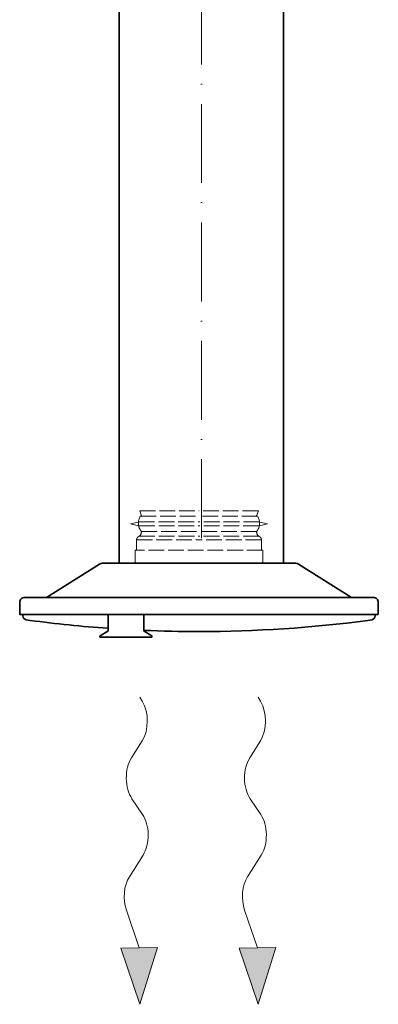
# Model space of a CAD drawing. Header units: millimetres. Extents: x -118717 to 8962, y 22910 to 145283.
# Tile 124 of 193: x 4109 to 4382, y 25106 to 25855. Entities that reach past the tile are written whole.
import ezdxf

# ---------------------------------------------------------------- set-up
doc = ezdxf.new("R2010")
doc.units = ezdxf.units.MM
doc.linetypes.add('ACAD_ISO02W100', pattern=[15, 12, -3])
doc.linetypes.add('ACAD_ISO10W100', pattern=[18, 12, -3, 0, -3])
for name, color, linetype, lineweight in [('VZT_01 SUP (PŘÍVOD) - OBRYS', 5, 'Continuous', 35), ('VZT_02 SUP (PŘÍVOD) - OSA', 5, 'ACAD_ISO10W100', 5), ('VZT_30 DISTRIBUČNÍ PRVKY - OBRYS', 1, 'Continuous', 35)]:
    doc.layers.add(name, color=color, linetype=linetype, lineweight=lineweight)
doc.layers.add('VZT_34 DISTRIBUČNÍ PRVKY - NETISK', color=8, linetype='ACAD_ISO02W100', lineweight=5, plot=False)

msp = doc.modelspace()

# ---------------------------------------------------------------- linework, layer by layer
at = {"lineweight": 13}
for p, q in [((4202.12, 25336.31), (4200.27, 25339.39)), ((4292.12, 25336.31), (4290.27, 25339.39))]:
    msp.add_line(p, q, dxfattribs=at)
at = {"color": 0, "lineweight": 13}
for p, q in [((4193.84, 25293.2), (4202.01, 25306.16)), ((4283.84, 25293.2), (4292.01, 25306.16)), ((4202.23, 25250.3), (4194.26, 25262.23)), ((4292.23, 25250.3), (4284.26, 25262.23)), ((4192.24, 25202.81), (4202.65, 25219.33)), ((4282.24, 25202.81), (4292.65, 25219.33)), ((4199.69, 25148.75), (4189.98, 25177.38)), ((4289.69, 25148.75), (4279.98, 25177.38)), ((4185.74, 25148.57), (4199.69, 25148.75)), ((4185.74, 25148.57), (4200.27, 25105.75)), ((4213.65, 25148.94), (4199.69, 25148.75)), ((4200.27, 25105.75), (4213.65, 25148.94)), ((4275.74, 25148.57), (4289.69, 25148.75)), ((4275.74, 25148.57), (4290.27, 25105.75)), ((4303.65, 25148.94), (4289.69, 25148.75)), ((4290.27, 25105.75), (4303.65, 25148.94))]:
    msp.add_line(p, q, dxfattribs=at)
for centre, start_param, end_param in [((4192.48, 25321.53), 0.766537, 2.320574), ((4282.48, 25321.53), 0.766537, 2.320574), ((4203.37, 25277.84), 3.908129, 5.516649), ((4293.37, 25277.84), 3.908129, 5.516649), ((4193.12, 25234.69), 0.766537, 2.375056), ((4283.12, 25234.69), 0.766537, 2.375056), ((4201.77, 25187.45), 3.908129, 5.191299), ((4291.77, 25187.45), 3.908129, 5.191299)]:
    msp.add_ellipse(centre, major_axis=(0.29, -21.5), ratio=0.625, start_param=start_param, end_param=end_param, dxfattribs=at)
for points in [[(4185.74, 25148.57), (4213.65, 25148.94), (4200.27, 25105.75)], [(4275.74, 25148.57), (4303.65, 25148.94), (4290.27, 25105.75)]]:
    msp.add_solid(points, dxfattribs=at)
at = {"layer": 'VZT_01 SUP (PŘÍVOD) - OBRYS'}
for points in [[(4184.59, 25441.4), (4184.59, 25970.99)], [(4309.59, 25441.4), (4309.59, 25970.99)]]:
    msp.add_lwpolyline(points, dxfattribs=at)
at = {"layer": 'VZT_02 SUP (PŘÍVOD) - OSA', "ltscale": 5}
msp.add_lwpolyline([(4247.09, 25970.99), (4247.09, 25441.4)], dxfattribs=at)
at = {"layer": 'VZT_30 DISTRIBUČNÍ PRVKY - OBRYS'}
for points in [[(4129.18, 25415.4), (4169.54, 25440.8, -0.141374), (4171.6, 25441.4), (4318.95, 25441.4, -0.141374), (4321, 25440.8), (4361.37, 25415.4)], [(4381.77, 25402.4), (4108.77, 25402.4), (4108.77, 25411.54, -0.414214), (4112.63, 25415.4), (4377.91, 25415.4, -0.414214), (4381.77, 25411.54), (4381.77, 25402.4)], [(4176.02, 25391.87, -0.015115), (4116.74, 25397.89), (4113.75, 25398.42, -0.36397), (4111.27, 25401.37), (4111.27, 25402.4)], [(4176.02, 25402.4), (4176.02, 25389.98, -0.267949), (4175.8, 25389.59), (4170.07, 25386.28, 0.267949), (4169.85, 25385.89), (4169.85, 25385.25), (4209.49, 25385.25), (4209.49, 25385.89, 0.267949), (4209.26, 25386.28), (4203.53, 25389.59, -0.267949), (4203.31, 25389.98), (4203.31, 25402.4)], [(4245.27, 25389.39, 0.0327), (4373.81, 25397.89), (4376.79, 25398.42, 0.36397), (4379.27, 25401.37), (4379.27, 25402.4)], [(4245.27, 25389.39, -0.010645), (4203.31, 25390.31, -0.010645)]]:
    msp.add_lwpolyline(points, format="xyb", dxfattribs=at)
at = {"layer": 'VZT_34 DISTRIBUČNÍ PRVKY - NETISK'}
for points in [[(4201.54, 25477.45), (4200.11, 25481.4), (4245.27, 25481.4)], [(4200.59, 25477.24), (4245.27, 25477.24)], [(4289, 25477.45), (4290.44, 25481.4), (4245.27, 25481.4)], [(4289.95, 25477.24), (4245.27, 25477.24)], [(4199.72, 25461.92), (4245.27, 25461.92)], [(4201.36, 25465.56), (4245.27, 25465.56)], [(4289.18, 25465.56), (4245.27, 25465.56)], [(4290.82, 25461.92), (4245.27, 25461.92)], [(4197.77, 25459.27), (4245.27, 25459.27)], [(4292.77, 25459.27), (4245.27, 25459.27)], [(4293.77, 25441.4), (4293.77, 25451.4), (4196.77, 25451.4), (4196.77, 25441.4)], [(4293.77, 25441.4), (4196.77, 25441.4)]]:
    msp.add_lwpolyline(points, dxfattribs=at)
for points in [[(4193.15, 25471.28), (4198.88, 25472.7, -0.060863), (4199.52, 25472.78), (4245.27, 25472.78)], [(4193.15, 25471.28), (4199.09, 25469.86, 0.058981), (4199.71, 25469.78), (4245.27, 25469.78)], [(4297.39, 25471.28), (4291.66, 25472.7, 0.060863), (4291.02, 25472.78), (4245.27, 25472.78)], [(4297.39, 25471.28), (4291.45, 25469.86, -0.058981), (4290.83, 25469.78), (4245.27, 25469.78)], [(4197.77, 25451.4), (4197.77, 25459.27, -0.291473), (4199.3, 25461.67, -0.291473)], [(4292.77, 25451.4), (4292.77, 25459.27, 0.291473), (4291.24, 25461.67, 0.291473)]]:
    msp.add_lwpolyline(points, format="xyb", dxfattribs=at)
for centre, radius, start, end in [((4209.62, 25471.97), 10.45, 149.71757, 217.83784), ((4280.93, 25471.97), 10.45, 322.16216, 30.28243), ((4197.51, 25465.11), 3.88, 297.49932, 6.67353), ((4293.03, 25465.11), 3.88, 173.32647, 242.50068)]:
    msp.add_arc(centre, radius, start, end, dxfattribs=at)

doc.saveas('drawing.dxf')
